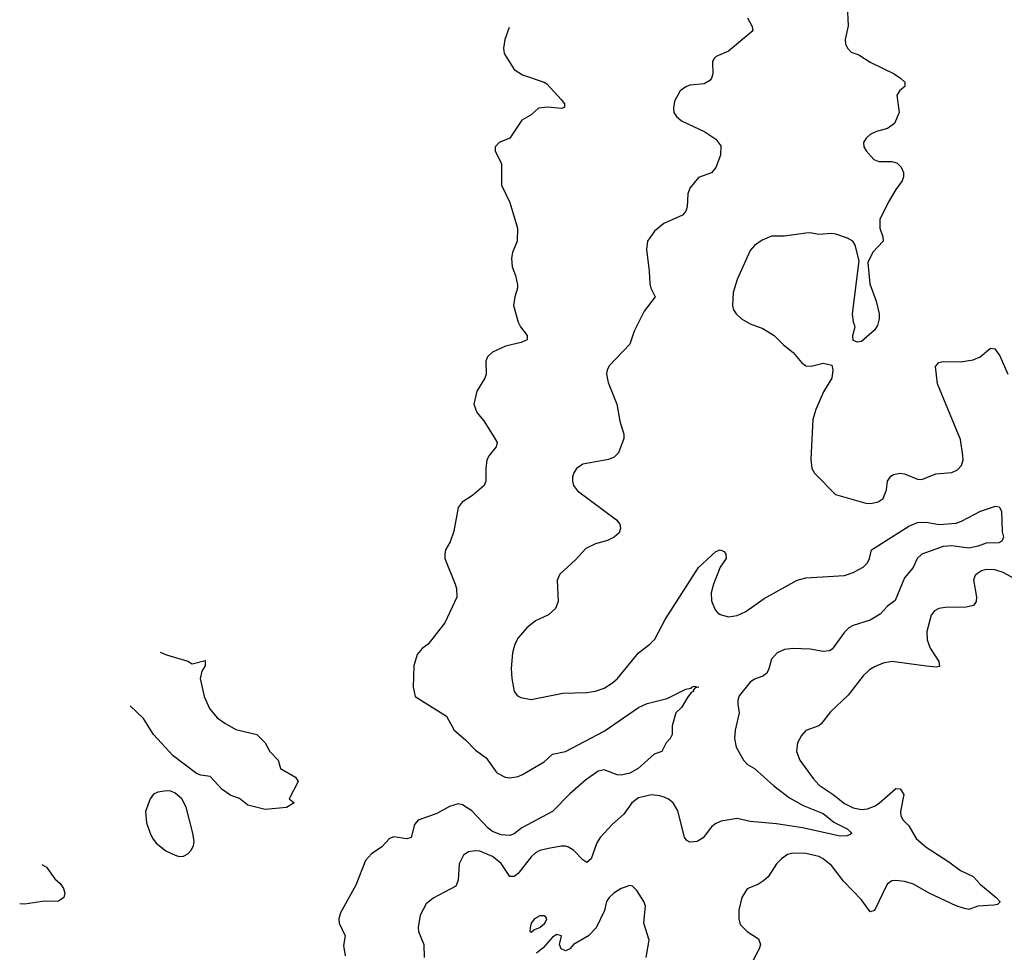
# Model space of a CAD drawing. Header units: inches. Extents: x 1550315 to 1685896, y 510706 to 640504.
# Tile 18 of 256: x 1560306 to 1564895, y 542774 to 547122. Entities that reach past the tile are written whole.
import ezdxf

# ---------------------------------------------------------------- set-up
doc = ezdxf.new("R2010")
doc.units = ezdxf.units.IN
doc.header["$MEASUREMENT"] = 0
doc.layers.add('B5564', color=7, linetype='Continuous')

msp = doc.modelspace()

# ---------------------------------------------------------------- linework, layer by layer
at = {"layer": 'B5564', "color": 5}
for points, elevation in [([(1564162.4, 547190), (1564166.4, 547093.6), (1564152.7, 547030), (1564154.9, 547010), (1564163.8, 546990), (1564180.7, 546970), (1564217.6, 546957.6), (1564270, 546924.4), (1564381, 546870), (1564410.8, 546850), (1564430.7, 546830), (1564430.8, 546810), (1564408.2, 546791.8), (1564393.4, 546770), (1564404.9, 546690), (1564382.5, 546637.5), (1564350, 546615.1), (1564299.1, 546600.9), (1564270, 546586), (1564250.8, 546570), (1564239.1, 546550), (1564240.5, 546530), (1564250.5, 546510), (1564287.3, 546470), (1564310, 546461.3), (1564370, 546460.9), (1564394.6, 546454.6), (1564414, 546434), (1564424.4, 546410), (1564424.9, 546390), (1564419, 546370), (1564388.9, 546330), (1564353, 546270), (1564314.9, 546190), (1564315.3, 546150), (1564328.4, 546110), (1564330.3, 546089.7), (1564281.4, 546038.6), (1564258.8, 545990), (1564268.2, 545890), (1564297, 545810), (1564312.2, 545750), (1564312.2, 545727.8), (1564303.4, 545696.6), (1564290, 545674), (1564230, 545622), (1564210, 545618), (1564190, 545626), (1564189.2, 545649.2), (1564199.3, 545690), (1564192, 545712), (1564187.8, 545750), (1564218, 545998), (1564199.5, 546070), (1564189.6, 546089.6), (1564163.9, 546103.9), (1564110, 546121.6), (1564090, 546125.1), (1564030, 546120.5), (1563990, 546127.8), (1563970, 546126.3), (1563870, 546112.6), (1563810, 546112.4), (1563765.9, 546094.2), (1563730.3, 546069.6), (1563710, 546045.2), (1563650.3, 545910), (1563631.8, 545850), (1563627.4, 545790), (1563633.4, 545770), (1563645.3, 545750), (1563670, 545727.2), (1563710, 545703.6), (1563770, 545682.6), (1563823, 545650), (1563865.9, 545605.9), (1563910.6, 545570), (1563950, 545524), (1563970, 545508), (1563994, 545506), (1564050, 545521), (1564091.3, 545511.3), (1564096, 545490), (1564090.8, 545450), (1564052.4, 545387.6), (1564016, 545304), (1564002.3, 545257.7), (1563993.4, 545073.4), (1563997.3, 545030), (1564010, 545007.3), (1564107.7, 544907.7), (1564250, 544867.9), (1564273.4, 544866.6), (1564306.5, 544873.5), (1564329.8, 544890.2), (1564346, 544930), (1564351.1, 544970), (1564366.3, 544993.7), (1564379, 545001), (1564410, 545007.9), (1564430, 545005.3), (1564490, 544980.3), (1564510, 544978.7), (1564575.6, 545004.4), (1564650, 545010.4), (1564677.2, 545022.8), (1564696, 545044), (1564702.6, 545070), (1564702.2, 545090), (1564690, 545165.2), (1564583.6, 545423.6), (1564574.5, 545505.5), (1564590, 545524), (1564611.4, 545528.6), (1564690, 545526.3), (1564750, 545535.8), (1564782.7, 545550), (1564830, 545590.8), (1564850, 545586.8), (1564874.7, 545554.7), (1564910.5, 545470)], 580), ([(1563698, 547130), (1563719.1, 547090), (1563722.8, 547070), (1563610, 546975.1), (1563551.3, 546950), (1563540.5, 546939.5), (1563534.4, 546925.6), (1563536.3, 546870), (1563530.5, 546849.5), (1563522, 546838), (1563496.4, 546823.6), (1563430, 546817), (1563410.4, 546809.6), (1563384, 546790), (1563357.6, 546742.4), (1563352.4, 546710), (1563354.4, 546690), (1563366.4, 546670), (1563390.6, 546650), (1563499.4, 546599.4), (1563550, 546564.9), (1563573.9, 546533.8), (1563572.2, 546490), (1563550, 546432.9), (1563530, 546408.2), (1563470, 546386.6), (1563430, 546336), (1563420.4, 546310), (1563416.3, 546250), (1563410.6, 546230), (1563394.8, 546210), (1563307.6, 546172.4), (1563264.4, 546135.6), (1563232.7, 546090), (1563228, 546050), (1563240.5, 545950), (1563243, 545890), (1563248, 545870), (1563268, 545830), (1563217.1, 545762.9), (1563170.2, 545670), (1563150.2, 545609.8), (1563054.9, 545510), (1563043.8, 545490), (1563040.4, 545470), (1563048.4, 545430), (1563088.4, 545330), (1563102.4, 545250), (1563122.4, 545190), (1563121.6, 545170), (1563097.2, 545102.8), (1563077.4, 545082.6), (1563050, 545071.8), (1562930, 545049.6), (1562900.5, 545030), (1562888.4, 545010), (1562883, 544990), (1562882, 544970), (1562887.7, 544950), (1562905.1, 544925.1), (1563087.7, 544790), (1563103, 544770), (1563106, 544750), (1563099.3, 544730), (1563076.3, 544710), (1563046, 544694), (1562990, 544677.6), (1562943.9, 544656.1), (1562896.6, 544603.4), (1562823.2, 544536.8), (1562811.5, 544508.5), (1562814.9, 544410), (1562802.5, 544377.5), (1562770, 544347.3), (1562710, 544318.7), (1562670, 544287), (1562630, 544239.5), (1562614, 544210), (1562603.1, 544170), (1562596.4, 544096.4), (1562599.3, 544050), (1562610.5, 543990.5), (1562626.8, 543970), (1562641.7, 543961.7), (1562690, 543952.7), (1562837.7, 543982.3), (1562950, 543985.7), (1562990, 543991.8), (1563030, 544005.7), (1563069.5, 544030), (1563091.5, 544050), (1563189.6, 544170), (1563242.9, 544210), (1563265.7, 544234.3), (1563314.5, 544325.5), (1563470, 544568.4), (1563550, 544642), (1563570, 544650.5), (1563590, 544642.8), (1563597.1, 544630), (1563598.4, 544610), (1563571.3, 544568.7), (1563540.2, 544490), (1563529.2, 544450), (1563530, 544412), (1563547.6, 544370), (1563558.6, 544358.6), (1563570, 544348.9), (1563610, 544338.5), (1563650, 544344.7), (1563690, 544363.2), (1563775.9, 544424.1), (1563930, 544509.2), (1563970, 544519), (1564150, 544530.2), (1564190, 544544.6), (1564236.4, 544570), (1564257.6, 544590), (1564267.2, 544610), (1564276.2, 544650), (1564450, 544760.2), (1564490, 544778), (1564530, 544779.2), (1564591.3, 544768.7), (1564670, 544775.3), (1564695.9, 544784.1), (1564784, 544830), (1564854, 544854), (1564871.3, 544850), (1564881, 544830), (1564885.4, 544734.6), (1564890.8, 544710), (1564884, 544690), (1564870, 544683), (1564810, 544681), (1564773.2, 544666.8), (1564730, 544657.5), (1564650, 544668.2), (1564610, 544665.9), (1564510.4, 544630), (1564488.9, 544610), (1564470, 544567.3), (1564430, 544519.6), (1564385.8, 544414.2), (1564350, 544386.9), (1564315.6, 544350), (1564270, 544322.7), (1564190, 544297.4), (1564170, 544286.4), (1564150, 544267.1), (1564093, 544187), (1564080.9, 544179.1), (1564050, 544176.1), (1563990, 544187.7), (1563910, 544190.9), (1563870, 544185), (1563836.5, 544170), (1563810, 544140.7), (1563796.1, 544090), (1563787.1, 544072.9), (1563770, 544061.1), (1563730, 544048), (1563710, 544033), (1563659.3, 543970), (1563652.7, 543950), (1563652.7, 543930), (1563659.5, 543890), (1563640.3, 543810), (1563637.8, 543770), (1563644.6, 543730), (1563679.5, 543670), (1563698.4, 543650), (1563730.9, 543630.9), (1563821.5, 543550), (1563894.4, 543494.4), (1563958, 543458), (1564050, 543421), (1564100.5, 543380.5), (1564162.4, 543350), (1564184.9, 543330), (1564176.9, 543323.1), (1564162.6, 543317.4), (1564130, 543315.3), (1563953.6, 543353.6), (1563832.5, 543372.5), (1563710, 543384), (1563650, 543397), (1563575.1, 543384.9), (1563550, 543375), (1563530, 543358.7), (1563492, 543308), (1563464, 543290), (1563430, 543286.7), (1563414.6, 543294.6), (1563404.6, 543310), (1563372.9, 543432.9), (1563350.9, 543470), (1563330, 543488.4), (1563310, 543497.6), (1563290, 543503.9), (1563250, 543507.4), (1563190, 543494.7), (1563159.5, 543470), (1563122, 543418), (1563069.3, 543370.7), (1563010.9, 543309.1), (1562996.6, 543283.4), (1562970, 543209.5), (1562950, 543193), (1562930, 543205.3), (1562888, 543248), (1562864, 543264), (1562850, 543268.9), (1562830, 543268), (1562770, 543258.4), (1562730, 543248.9), (1562710, 543237.2), (1562690, 543219.3), (1562630, 543140.7), (1562610, 543126.5), (1562590, 543126.6), (1562550, 543187.2), (1562510, 543220.9), (1562450, 543244.7), (1562430, 543247.1), (1562397.2, 543242.8), (1562373.9, 543226.1), (1562354.2, 543185.8), (1562349.3, 543110.7), (1562338.2, 543081.8), (1562233.8, 543026.2), (1562200.5, 542999.5), (1562173.3, 542946.7), (1562163.1, 542890), (1562164.9, 542870), (1562190.4, 542810), (1562190.7, 542750)], 560), ([(1562586.7, 547086.1), (1562566.4, 547030), (1562561.6, 546990), (1562564.7, 546964.7), (1562610.6, 546890), (1562650, 546864.6), (1562750, 546831.5), (1562763, 546823), (1562830.3, 546750), (1562844.9, 546730), (1562845.4, 546714.6), (1562832.2, 546707.8), (1562765.8, 546714.2), (1562724.7, 546710), (1562690, 546679), (1562647.1, 546652.9), (1562591, 546570), (1562541, 546550), (1562522.8, 546530), (1562522.8, 546510), (1562550.8, 546450), (1562551, 546350), (1562590.8, 546270), (1562626, 546150), (1562624, 546090), (1562602.8, 546037.2), (1562598, 546010), (1562602, 545970), (1562617.3, 545930), (1562626.4, 545886.4), (1562626.8, 545870), (1562614, 545830), (1562607.7, 545790), (1562630, 545712), (1562640.7, 545690), (1562670.7, 545650), (1562671, 545630), (1562643, 545617), (1562570, 545599.5), (1562510, 545572), (1562486.8, 545550), (1562478.8, 545530), (1562480.7, 545470), (1562474, 545450), (1562437.3, 545390), (1562422.8, 545330), (1562436, 545290), (1562470, 545251), (1562520.7, 545170), (1562530.8, 545150), (1562527.3, 545130), (1562493.4, 545090), (1562483, 545070), (1562478.4, 545030), (1562479.1, 544970), (1562470.8, 544950), (1562416.8, 544903.2), (1562368.2, 544871.8), (1562350, 544848), (1562330, 544738), (1562312.8, 544687.2), (1562291, 544650), (1562286.8, 544630), (1562287.7, 544610), (1562336.3, 544490), (1562342, 544470), (1562344, 544430), (1562288.2, 544310), (1562210.2, 544209.8), (1562182, 544190), (1562158.3, 544161.7), (1562142.4, 544110), (1562140.5, 544010), (1562150, 543966.8), (1562294.7, 543874.7), (1562330.3, 543810), (1562383.8, 543763.8), (1562430, 543716.1), (1562480.2, 543680.2), (1562529.3, 543610), (1562568, 543590), (1562590, 543587.9), (1562630, 543594), (1562650, 543602), (1562750, 543662.3), (1562790, 543696.8), (1562850, 543710.1), (1563030, 543804.4), (1563190, 543915.7), (1563230, 543934.4), (1563323, 543957), (1563410, 544000.7), (1563435.3, 544004.7), (1563438, 544010), (1563450, 544014), (1563470.6, 544010), (1563453.7, 544006.3), (1563444.7, 543995.3), (1563446, 543990), (1563435.6, 543984.4), (1563417.7, 543962.3), (1563390, 543915.1), (1563364, 543890), (1563347.3, 543830), (1563347.7, 543790), (1563337.3, 543770), (1563318.8, 543750), (1563298, 543710), (1563262.8, 543697.2), (1563189.2, 543630), (1563150, 543609.5), (1563110, 543600.4), (1563090, 543601.3), (1563030, 543624.1), (1563001.9, 543618.1), (1562943.7, 543576.3), (1562870, 543512.1), (1562790, 543430.8), (1562646.2, 543353.8), (1562610, 543326.2), (1562590, 543318.7), (1562550, 543321.5), (1562510, 543336.7), (1562490, 543352.2), (1562413.5, 543433.5), (1562370, 543462), (1562350, 543465.3), (1562310, 543453.9), (1562250, 543420.6), (1562163.1, 543390), (1562145.5, 543370), (1562130, 543309.6), (1562110, 543303), (1562050, 543311.5), (1562030, 543303.7), (1561994.6, 543265.4), (1561946.4, 543233.6), (1561917.7, 543202.3), (1561873, 543087), (1561802, 542958), (1561793.4, 542930), (1561795.5, 542910), (1561823, 542850), (1561815.2, 542804.8), (1561822.5, 542757.5)], 540), ([(1564951.3, 544510), (1564890, 544544.4), (1564850, 544557), (1564810, 544558.4), (1564788, 544552), (1564770, 544540.5), (1564759.5, 544530), (1564751.6, 544510), (1564765.3, 544430), (1564764.2, 544410), (1564750.5, 544390), (1564717.4, 544382.6), (1564619.1, 544380.9), (1564590, 544376.4), (1564570, 544366), (1564553.6, 544346.4), (1564533.2, 544270), (1564535, 544230), (1564550, 544192.4), (1564590.3, 544130), (1564593.5, 544106.5), (1564577, 544103), (1564532.6, 544107.4), (1564370, 544129.7), (1564330, 544121.3), (1564290, 544105.1), (1564266.4, 544090), (1564237.8, 544062.2), (1564166.8, 543973.2), (1564084.8, 543895.2), (1564040.8, 543839.2), (1564030, 543829.6), (1563970, 543807.6), (1563950, 543784.5), (1563931.7, 543750), (1563926.5, 543710), (1563942.3, 543670), (1564004.4, 543584.4), (1564032.7, 543552.7), (1564096.5, 543510), (1564150, 543467), (1564190, 543447.5), (1564230, 543439.8), (1564257.3, 543442.7), (1564290, 543454.7), (1564311.5, 543468.5), (1564390, 543537.6), (1564410, 543535.3), (1564427, 543510), (1564411.7, 543430), (1564412, 543410), (1564423.1, 543390), (1564450, 543363.1), (1564484.4, 543304.4), (1564530, 543263.6), (1564635.9, 543195.9), (1564690, 543154.9), (1564750, 543127), (1564784.6, 543090), (1564856.4, 543030), (1564873.4, 543010), (1564873.2, 543006.8), (1564863.5, 542996.5), (1564846.6, 542993.4), (1564771.7, 542988.3), (1564730, 542974), (1564710, 542977.7), (1564669.7, 542990), (1564544, 543050), (1564471.4, 543091.4), (1564430, 543104.5), (1564390, 543109.2), (1564370, 543106.8), (1564348.6, 543091.4), (1564290, 542969), (1564270, 542962.7), (1564230, 543018), (1564145.6, 543105.6), (1564090, 543178.3), (1564051.3, 543210), (1564030, 543220.4), (1563970, 543233.8), (1563910, 543236.1), (1563884.9, 543230), (1563856.3, 543210), (1563833.3, 543186.7), (1563793.9, 543126.1), (1563773, 543107), (1563750, 543092), (1563696, 543070), (1563671, 543030), (1563657.3, 542970), (1563657.3, 542930), (1563663.8, 542903.8), (1563696, 542870), (1563750, 542836), (1563759.1, 542810), (1563753, 542790), (1563710.3, 542710)], 580), ([(1560961.6, 544173.8), (1560990, 544160.5), (1561090.4, 544130.4), (1561110, 544118.8), (1561170, 544134), (1561170.7, 544110), (1561155.3, 544084.7), (1561148, 544050), (1561166, 543966), (1561190.4, 543910), (1561226.5, 543866.5), (1561262, 543842), (1561313.3, 543813.3), (1561412, 543790), (1561450.7, 543750.7), (1561471.3, 543710), (1561511.3, 543670), (1561522, 543630), (1561590.9, 543590.9), (1561604.7, 543570), (1561562, 543490), (1561584.7, 543470), (1561550, 543449.6), (1561450, 543439.5), (1561370, 543459.5), (1561330.9, 543490.9), (1561290, 543504.7), (1561250, 543532.2), (1561193.3, 543593.3), (1561150, 543598.9), (1561130, 543607.6), (1561021.8, 543690), (1560929.9, 543789.9), (1560883.5, 543863.5), (1560821.6, 543922.9)], 520), ([(1560408.9, 543183.2), (1560431, 543170), (1560470, 543116), (1560495.2, 543095.2), (1560510.5, 543070.5), (1560516, 543050), (1560511.3, 543030), (1560487.3, 543012.7), (1560411.3, 543011.3), (1560330, 542997.7), (1560306.2, 542999.3)], 520), ([(1563225.6, 542750), (1563239.5, 542830), (1563215.6, 542910), (1563222, 542990), (1563215.1, 543010), (1563182.5, 543062.5), (1563162.7, 543082.7), (1563150, 543084.5), (1563110, 543070.8), (1563075.5, 543050), (1563052.7, 543030), (1563041.6, 543010), (1563031.8, 542968.2), (1562992.9, 542887.1), (1562956.3, 542850), (1562887.7, 542810), (1562870, 542789.5), (1562850, 542780.9), (1562829, 542790), (1562822, 542810), (1562830.9, 542850), (1562810, 542856.8), (1562790, 542844.7), (1562745, 542795), (1562714.6, 542770)], 580)]:
    msp.add_lwpolyline(points, dxfattribs=dict(at, elevation=elevation))
for points, elevation in [([(1560990, 543526.2), (1560950, 543521.1), (1560929.2, 543510.8), (1560913.7, 543490), (1560893.1, 543430), (1560896.7, 543376.7), (1560913.6, 543330), (1560925.2, 543305.2), (1560942.5, 543282.5), (1560986.5, 543246.5), (1561030, 543226), (1561050, 543220.9), (1561070, 543222.6), (1561090, 543232.4), (1561106, 543250), (1561115.8, 543270), (1561118.9, 543290), (1561113.7, 543330), (1561082.2, 543450), (1561061.1, 543490), (1561030, 543516.4), (1561010, 543524.7)], 540), ([(1562750, 542943.6), (1562730, 542943.6), (1562704.9, 542930), (1562690.5, 542910), (1562684.4, 542890), (1562684, 542870), (1562690, 542867.8), (1562701.8, 542878.2), (1562730, 542888.8), (1562753.3, 542910), (1562762.4, 542930), (1562758, 542938)], 580)]:
    msp.add_lwpolyline(points, close=True, dxfattribs=dict(at, elevation=elevation))

doc.saveas('drawing.dxf')
